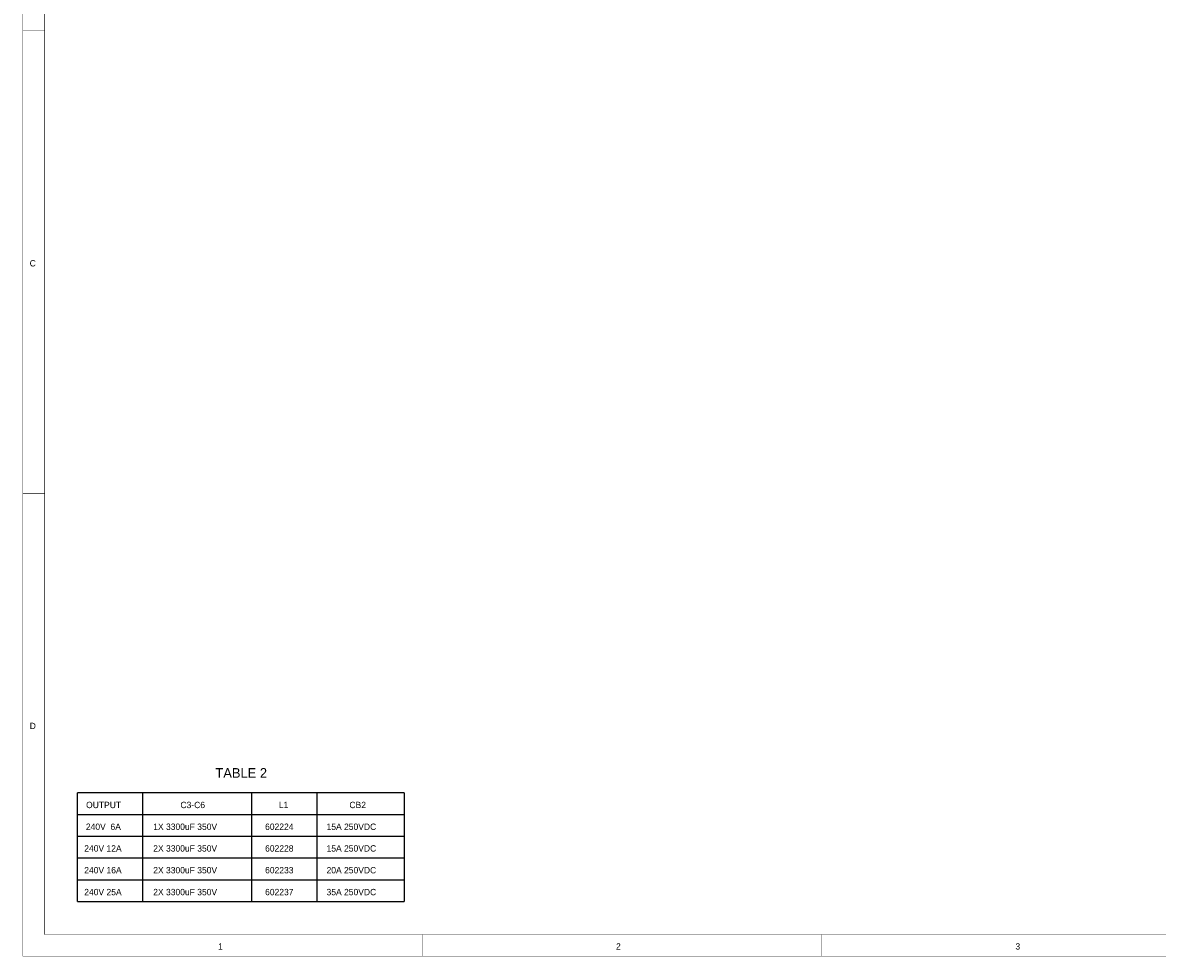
# Model space of a CAD drawing. Extents: x 0 to 22, y 0 to 17.
# Tile 1 of 56: x 0 to 10.4, y 0 to 8.6. Entities that reach past the tile are written whole.
import ezdxf

# ---------------------------------------------------------------- set-up
doc = ezdxf.new("R2010")
doc.units = 0
doc.layers.add('SHEET', color=255, linetype='CONTINUOUS')

msp = doc.modelspace()

# ---------------------------------------------------------------- linework, layer by layer
at = {"layer": 'SHEET', "const_width": 0.0039}
for points in [[(0.001, 17), (0.001, 0), (21.999, 0), (21.999, 17), (0.001, 17), (0.001, 17)], [(0.001, 17), (21.999, 17), (21.999, 0), (0.001, 0), (0.001, 17)], [(0.201, 16.8), (0.201, 0.199), (21.8, 0.199), (21.8, 16.8), (0.201, 16.8), (0.201, 16.8)], [(0.201, 16.8), (21.8, 16.8), (21.8, 0.199), (0.201, 0.199), (0.201, 16.8)]]:
    msp.add_lwpolyline(points, close=True, dxfattribs=at)
at = {"layer": 'SHEET'}
for points, const_width in [([(0.001, 8.5), (0.201, 8.5)], 0.0039), ([(0.001, 4.25), (0.201, 4.25)], 0.0039), ([(0.501, 0.5), (0.501, 1.5)], 0.0118), ([(0.501, 1.5), (3.501, 1.5)], 0.0118), ([(1.101, 0.5), (1.101, 1.5)], 0.0118), ([(2.101, 0.5), (2.101, 1.5)], 0.0118), ([(2.701, 0.5), (2.701, 1.5)], 0.0118), ([(3.501, 1.5), (3.501, 0.5)], 0.0118), ([(0.501, 1.3), (3.501, 1.3)], 0.0118), ([(0.501, 1.099), (3.501, 1.099)], 0.0118), ([(0.501, 0.9), (3.501, 0.9)], 0.0118), ([(0.501, 0.699), (3.501, 0.699)], 0.0118), ([(3.501, 0.5), (0.501, 0.5)], 0.0118), ([(3.668, 0), (3.668, 0.199)], 0.0039), ([(7.334, 0), (7.334, 0.199)], 0.0039)]:
    msp.add_lwpolyline(points, dxfattribs=dict(at, const_width=const_width))

# ---------------------------------------------------------------- texts
for s, height, p in [('C', 0.0584, (0.063, 6.334)), ('D', 0.0584, (0.063, 2.085)), ('TABLE 2', 0.0885, (1.768, 1.638)), ('OUTPUT', 0.0584, (0.581, 1.359)), ('C3-C6', 0.0584, (1.447, 1.359)), ('L1', 0.0584, (2.35, 1.359)), ('CB2', 0.0584, (2.998, 1.359)), ('240V  6A', 0.0584, (0.579, 1.159)), ('1X 3300uF 350V', 0.05843, (1.197, 1.159)), ('602224', 0.0584, (2.224, 1.159)), ('15A 250VDC', 0.0584, (2.788, 1.159)), ('240V 12A', 0.0584, (0.564, 0.96)), ('2X 3300uF 350V', 0.05843, (1.197, 0.96)), ('602228', 0.0584, (2.224, 0.96)), ('15A 250VDC', 0.0584, (2.788, 0.96)), ('240V 16A', 0.0584, (0.564, 0.76)), ('2X 3300uF 350V', 0.05843, (1.197, 0.76)), ('602233', 0.0584, (2.224, 0.76)), ('20A 250VDC', 0.0584, (2.788, 0.76)), ('240V 25A', 0.0584, (0.564, 0.559)), ('2X 3300uF 350V', 0.05843, (1.197, 0.559)), ('602237', 0.0584, (2.224, 0.559)), ('35A 250VDC', 0.0584, (2.788, 0.559)), ('1', 0.0584, (1.793, 0.06)), ('2', 0.0584, (5.445, 0.06)), ('3', 0.0584, (9.111, 0.06))]:
    msp.add_text(s, height=height, dxfattribs=at).set_placement(p)

doc.saveas('drawing.dxf')
